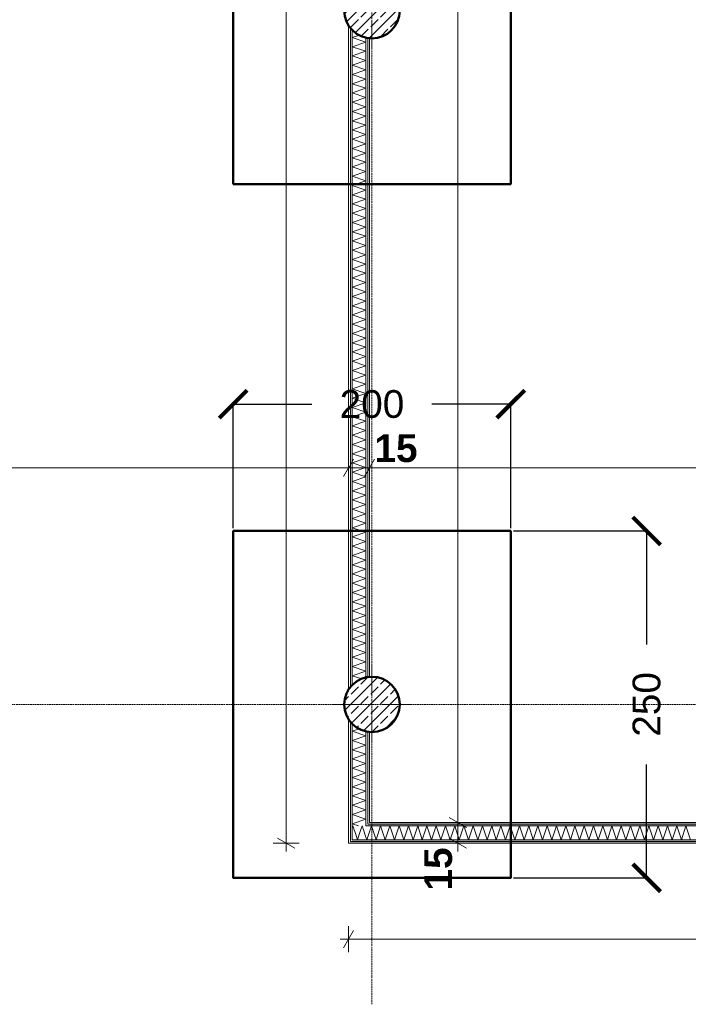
# Model space of a CAD drawing. Extents: x -7314 to 11761, y 144 to 9383.
# Tile 81 of 193: x 2175 to 2657, y 5871 to 6580. Entities that reach past the tile are written whole.
import ezdxf
from ezdxf.xclip import XClip

# ---------------------------------------------------------------- set-up
doc = ezdxf.new("R2010")
doc.units = 0
doc.header["$MEASUREMENT"] = 0
doc.header["$XCLIPFRAME"] = 0
doc.linetypes.add('Krawędzie ukryte', pattern=[68, 48, -20])
doc.linetypes.add('Wipeout_Contour', pattern=[20000, 0, -20000])
for name, color, linetype in [('FORMA - Arch 01 - 220-A Ściany', 7, 'Continuous'), ('FORMA - Arch 01 - 410-K Osie', 7, 'Continuous'), ('FORMA - Arch 01 - 440-K Słupy', 7, 'Continuous'), ('FORMA - Arch 04 - Wymiary ogólne', 7, 'Continuous')]:
    doc.layers.add(name, color=color, linetype=linetype)
doc.styles.add('STYL_AUTOMATYCZNY_2', font='arial.ttf')
doc.styles.add('STYL_AUTOMATYCZNY_9', font='arial.ttf')
doc.dimstyles.get("Standard").update_dxf_attribs({"dimtxt": 0.18, "dimasz": 0.18, "dimexe": 0.18, "dimexo": 0.0625, "dimgap": 0.09, "dimtad": 0, "dimtih": 1, "dimtoh": 1, "dimdec": 4, "dimzin": 0, "dimdsep": 46, "dimtxsty": 'Standard', "dimcen": 0.09, "dimadec": 0, "dimazin": 0, "dimtfac": 1, "dimtdec": 4, "dimtofl": 0, "dimtmove": 0, "dimatfit": 3, "dimfxl": 1, "dimtolj": 1, "dimtzin": 0, "dimarcsym": 0})
pattern_1 = [(0, (4185.3, -5972.398), (0, 7.5), [0, -7.5])]
pattern_2 = [(45, (4185.3, -5972.398), (-7.071068, 7.071068), []), (45, (4181.764, -5968.863), (-7.071068, 7.071068), [7.5, -2.5])]

# ---------------------------------------------------------------- blocks, each defined once
blk = doc.blocks.new('*X79')
at = {"layer": 'FORMA - Arch 01 - 220-A Ściany', "color": 7, "linetype": 'Continuous', "lineweight": 5, "ltscale": 0.025}
for p, q in [((2415.3, 5999.4), (2414.71, 5997.63)), ((2417.65, 5992.34), (2415.3, 5999.4)), ((2421.97, 5999.4), (2420.59, 5995.28)), ((2422.65, 5997.34), (2421.97, 5999.4))]:
    blk.add_line(p, q, dxfattribs=at)
blk = doc.blocks.new('*X80')
at = {"layer": 'FORMA - Arch 01 - 220-A Ściany', "color": 7, "linetype": 'Continuous', "lineweight": 5, "ltscale": 0.025}
for p, q in [((2424.71, 5991.16), (2422.65, 5997.34)), ((2418.63, 5989.4), (2417.65, 5992.34)), ((2420.59, 5995.28), (2418.63, 5989.4))]:
    blk.add_line(p, q, dxfattribs=at)
blk = doc.blocks.new('*X81')
at = {"layer": 'FORMA - Arch 01 - 220-A Ściany', "color": 7, "linetype": 'Continuous', "lineweight": 5, "ltscale": 0.025}
for p, q in [((2428.63, 5999.4), (2425.3, 5989.4)), ((2431.97, 5989.4), (2428.63, 5999.4)), ((2435.3, 5999.4), (2431.97, 5989.4)), ((2438.63, 5989.4), (2435.3, 5999.4)), ((2441.97, 5999.4), (2438.63, 5989.4)), ((2445.3, 5989.4), (2441.97, 5999.4)), ((2448.63, 5999.4), (2445.3, 5989.4)), ((2451.97, 5989.4), (2448.63, 5999.4)), ((2455.3, 5999.4), (2451.97, 5989.4)), ((2458.63, 5989.4), (2455.3, 5999.4)), ((2461.97, 5999.4), (2458.63, 5989.4)), ((2465.3, 5989.4), (2461.97, 5999.4)), ((2468.63, 5999.4), (2465.3, 5989.4)), ((2471.97, 5989.4), (2468.63, 5999.4)), ((2475.3, 5999.4), (2471.97, 5989.4)), ((2478.63, 5989.4), (2475.3, 5999.4)), ((2481.97, 5999.4), (2478.63, 5989.4)), ((2485.3, 5989.4), (2481.97, 5999.4)), ((2488.63, 5999.4), (2485.3, 5989.4)), ((2491.97, 5989.4), (2488.63, 5999.4)), ((2495.3, 5999.4), (2491.97, 5989.4)), ((2498.63, 5989.4), (2495.3, 5999.4)), ((2501.97, 5999.4), (2498.63, 5989.4)), ((2505.3, 5989.4), (2501.97, 5999.4)), ((2508.63, 5999.4), (2505.3, 5989.4)), ((2511.97, 5989.4), (2508.63, 5999.4)), ((2515.3, 5999.4), (2511.97, 5989.4)), ((2518.63, 5989.4), (2515.3, 5999.4)), ((2521.97, 5999.4), (2518.63, 5989.4)), ((2525.3, 5989.4), (2521.97, 5999.4)), ((2528.63, 5999.4), (2525.3, 5989.4)), ((2531.97, 5989.4), (2528.63, 5999.4)), ((2535.3, 5999.4), (2531.97, 5989.4)), ((2538.63, 5989.4), (2535.3, 5999.4)), ((2541.97, 5999.4), (2538.63, 5989.4)), ((2545.3, 5989.4), (2541.97, 5999.4)), ((2548.63, 5999.4), (2545.3, 5989.4)), ((2551.97, 5989.4), (2548.63, 5999.4)), ((2555.3, 5999.4), (2551.97, 5989.4)), ((2558.63, 5989.4), (2555.3, 5999.4)), ((2561.97, 5999.4), (2558.63, 5989.4)), ((2565.3, 5989.4), (2561.97, 5999.4)), ((2568.63, 5999.4), (2565.3, 5989.4)), ((2571.97, 5989.4), (2568.63, 5999.4)), ((2575.3, 5999.4), (2571.97, 5989.4)), ((2578.63, 5989.4), (2575.3, 5999.4)), ((2581.97, 5999.4), (2578.63, 5989.4)), ((2585.3, 5989.4), (2581.97, 5999.4)), ((2588.63, 5999.4), (2585.3, 5989.4)), ((2591.97, 5989.4), (2588.63, 5999.4)), ((2595.3, 5999.4), (2591.97, 5989.4)), ((2598.63, 5989.4), (2595.3, 5999.4)), ((2601.97, 5999.4), (2598.63, 5989.4)), ((2605.3, 5989.4), (2601.97, 5999.4)), ((2608.63, 5999.4), (2605.3, 5989.4)), ((2611.97, 5989.4), (2608.63, 5999.4)), ((2615.3, 5999.4), (2611.97, 5989.4)), ((2618.63, 5989.4), (2615.3, 5999.4)), ((2621.97, 5999.4), (2618.63, 5989.4)), ((2625.3, 5989.4), (2621.97, 5999.4)), ((2628.63, 5999.4), (2625.3, 5989.4)), ((2631.97, 5989.4), (2628.63, 5999.4)), ((2635.3, 5999.4), (2631.97, 5989.4)), ((2638.63, 5989.4), (2635.3, 5999.4)), ((2641.97, 5999.4), (2638.63, 5989.4)), ((2645.3, 5989.4), (2641.97, 5999.4)), ((2648.63, 5999.4), (2645.3, 5989.4)), ((2651.97, 5989.4), (2648.63, 5999.4)), ((2655.3, 5999.4), (2651.97, 5989.4)), ((2658.63, 5989.4), (2655.3, 5999.4)), ((2425.3, 5989.4), (2424.71, 5991.16))]:
    blk.add_line(p, q, dxfattribs=at)
blk = doc.blocks.new('*X89')
at = {"layer": 'FORMA - Arch 01 - 220-A Ściany', "color": 7, "linetype": 'Continuous', "lineweight": 5, "ltscale": 0.025}
for p, q in [((2414.71, 6567.6), (2419.96, 6569.35)), ((2424.71, 6564.27), (2414.71, 6567.6)), ((2414.71, 6560.94), (2424.71, 6564.27)), ((2424.71, 6557.6), (2414.71, 6560.94)), ((2414.71, 6554.27), (2424.71, 6557.6)), ((2424.71, 6550.94), (2414.71, 6554.27)), ((2414.71, 6547.6), (2424.71, 6550.94)), ((2424.71, 6544.27), (2414.71, 6547.6)), ((2414.71, 6540.94), (2424.71, 6544.27)), ((2424.71, 6537.6), (2414.71, 6540.94)), ((2414.71, 6534.27), (2424.71, 6537.6)), ((2424.71, 6530.94), (2414.71, 6534.27)), ((2414.71, 6527.6), (2424.71, 6530.94)), ((2424.71, 6524.27), (2414.71, 6527.6)), ((2414.71, 6520.94), (2424.71, 6524.27)), ((2424.71, 6517.6), (2414.71, 6520.94)), ((2414.71, 6514.27), (2424.71, 6517.6)), ((2424.71, 6510.94), (2414.71, 6514.27)), ((2414.71, 6507.6), (2424.71, 6510.94)), ((2424.71, 6504.27), (2414.71, 6507.6)), ((2414.71, 6500.94), (2424.71, 6504.27)), ((2424.71, 6497.6), (2414.71, 6500.94)), ((2414.71, 6494.27), (2424.71, 6497.6)), ((2424.71, 6490.94), (2414.71, 6494.27)), ((2414.71, 6487.6), (2424.71, 6490.94)), ((2424.71, 6484.27), (2414.71, 6487.6)), ((2414.71, 6480.94), (2424.71, 6484.27)), ((2424.71, 6477.6), (2414.71, 6480.94)), ((2414.71, 6474.27), (2424.71, 6477.6)), ((2424.71, 6470.94), (2414.71, 6474.27)), ((2414.71, 6467.6), (2424.71, 6470.94)), ((2424.71, 6464.27), (2414.71, 6467.6)), ((2414.71, 6460.94), (2424.71, 6464.27)), ((2424.71, 6457.6), (2414.71, 6460.94)), ((2414.71, 6454.27), (2424.71, 6457.6)), ((2424.71, 6450.94), (2414.71, 6454.27)), ((2414.71, 6447.6), (2424.71, 6450.94)), ((2424.71, 6444.27), (2414.71, 6447.6)), ((2414.71, 6440.94), (2424.71, 6444.27)), ((2424.71, 6437.6), (2414.71, 6440.94)), ((2414.71, 6434.27), (2424.71, 6437.6)), ((2424.71, 6430.94), (2414.71, 6434.27)), ((2414.71, 6427.6), (2424.71, 6430.94)), ((2424.71, 6424.27), (2414.71, 6427.6)), ((2414.71, 6420.94), (2424.71, 6424.27)), ((2424.71, 6417.6), (2414.71, 6420.94)), ((2414.71, 6414.27), (2424.71, 6417.6)), ((2424.71, 6410.94), (2414.71, 6414.27)), ((2414.71, 6407.6), (2424.71, 6410.94)), ((2424.71, 6404.27), (2414.71, 6407.6)), ((2414.71, 6400.94), (2424.71, 6404.27)), ((2424.71, 6397.6), (2414.71, 6400.94)), ((2414.71, 6394.27), (2424.71, 6397.6)), ((2424.71, 6390.94), (2414.71, 6394.27)), ((2414.71, 6387.6), (2424.71, 6390.94)), ((2424.71, 6384.27), (2414.71, 6387.6)), ((2414.71, 6380.94), (2424.71, 6384.27)), ((2424.71, 6377.6), (2414.71, 6380.94)), ((2414.71, 6374.27), (2424.71, 6377.6)), ((2424.71, 6370.94), (2414.71, 6374.27)), ((2414.71, 6367.6), (2424.71, 6370.94)), ((2424.71, 6364.27), (2414.71, 6367.6)), ((2414.71, 6360.94), (2424.71, 6364.27)), ((2424.71, 6357.6), (2414.71, 6360.94)), ((2414.71, 6354.27), (2424.71, 6357.6)), ((2424.71, 6350.94), (2414.71, 6354.27)), ((2414.71, 6347.6), (2424.71, 6350.94)), ((2424.71, 6344.27), (2414.71, 6347.6)), ((2414.71, 6340.94), (2424.71, 6344.27)), ((2424.71, 6337.6), (2414.71, 6340.94)), ((2414.71, 6334.27), (2424.71, 6337.6)), ((2424.71, 6330.94), (2414.71, 6334.27)), ((2414.71, 6327.6), (2424.71, 6330.94)), ((2424.71, 6324.27), (2414.71, 6327.6)), ((2414.71, 6320.94), (2424.71, 6324.27)), ((2424.71, 6317.6), (2414.71, 6320.94)), ((2414.71, 6314.27), (2424.71, 6317.6)), ((2424.71, 6310.94), (2414.71, 6314.27)), ((2414.71, 6307.6), (2424.71, 6310.94)), ((2424.71, 6304.27), (2414.71, 6307.6)), ((2414.71, 6300.94), (2424.71, 6304.27)), ((2424.71, 6297.6), (2414.71, 6300.94)), ((2414.71, 6294.27), (2424.71, 6297.6)), ((2424.71, 6290.94), (2414.71, 6294.27)), ((2414.71, 6287.6), (2424.71, 6290.94)), ((2424.71, 6284.27), (2414.71, 6287.6)), ((2414.71, 6280.94), (2424.71, 6284.27)), ((2424.71, 6277.6), (2414.71, 6280.94)), ((2414.71, 6274.27), (2424.71, 6277.6)), ((2424.71, 6270.94), (2414.71, 6274.27)), ((2414.71, 6267.6), (2424.71, 6270.94)), ((2424.71, 6264.27), (2414.71, 6267.6)), ((2414.71, 6260.94), (2424.71, 6264.27)), ((2424.71, 6257.6), (2414.71, 6260.94)), ((2414.71, 6254.27), (2424.71, 6257.6)), ((2424.71, 6250.94), (2414.71, 6254.27)), ((2414.71, 6247.6), (2424.71, 6250.94)), ((2424.71, 6244.27), (2414.71, 6247.6)), ((2414.71, 6240.94), (2424.71, 6244.27)), ((2424.71, 6237.6), (2414.71, 6240.94)), ((2414.71, 6234.27), (2424.71, 6237.6)), ((2424.71, 6230.94), (2414.71, 6234.27)), ((2414.71, 6227.6), (2424.71, 6230.94)), ((2424.71, 6224.27), (2414.71, 6227.6)), ((2414.71, 6220.94), (2424.71, 6224.27)), ((2424.71, 6217.6), (2414.71, 6220.94)), ((2414.71, 6214.27), (2424.71, 6217.6)), ((2424.71, 6210.94), (2414.71, 6214.27)), ((2414.71, 6207.6), (2424.71, 6210.94)), ((2424.71, 6204.27), (2414.71, 6207.6)), ((2414.71, 6200.94), (2424.71, 6204.27)), ((2424.71, 6197.6), (2414.71, 6200.94)), ((2414.71, 6194.27), (2424.71, 6197.6)), ((2424.71, 6190.94), (2414.71, 6194.27)), ((2414.71, 6187.6), (2424.71, 6190.94)), ((2424.71, 6184.27), (2414.71, 6187.6)), ((2414.71, 6180.94), (2424.71, 6184.27)), ((2424.71, 6177.6), (2414.71, 6180.94)), ((2414.71, 6174.27), (2424.71, 6177.6)), ((2424.71, 6170.94), (2414.71, 6174.27)), ((2414.71, 6167.6), (2424.71, 6170.94)), ((2424.71, 6164.27), (2414.71, 6167.6)), ((2414.71, 6160.94), (2424.71, 6164.27)), ((2424.71, 6157.6), (2414.71, 6160.94)), ((2414.71, 6154.27), (2424.71, 6157.6)), ((2424.71, 6150.94), (2414.71, 6154.27)), ((2414.71, 6147.6), (2424.71, 6150.94)), ((2424.71, 6144.27), (2414.71, 6147.6)), ((2414.71, 6140.94), (2424.71, 6144.27)), ((2424.71, 6137.6), (2414.71, 6140.94)), ((2414.71, 6134.27), (2424.71, 6137.6)), ((2424.71, 6130.94), (2414.71, 6134.27)), ((2414.71, 6127.6), (2424.71, 6130.94)), ((2424.71, 6124.27), (2414.71, 6127.6)), ((2414.71, 6120.94), (2424.71, 6124.27)), ((2424.71, 6117.6), (2414.71, 6120.94)), ((2414.71, 6114.27), (2424.71, 6117.6)), ((2424.71, 6110.94), (2414.71, 6114.27)), ((2414.71, 6107.6), (2424.71, 6110.94)), ((2421.64, 6105.29), (2414.71, 6107.6)), ((2414.71, 6100.94), (2415.36, 6101.15)), ((2415.04, 6100.83), (2414.71, 6100.94))]:
    blk.add_line(p, q, dxfattribs=at)
blk = doc.blocks.new('*X90')
at = {"layer": 'FORMA - Arch 01 - 220-A Ściany', "color": 7, "linetype": 'Continuous', "lineweight": 5, "ltscale": 0.025}
for p, q in [((2414.71, 6067.6), (2419.96, 6069.35)), ((2424.71, 6064.27), (2414.71, 6067.6)), ((2414.71, 6060.94), (2424.71, 6064.27)), ((2424.71, 6057.6), (2414.71, 6060.94)), ((2414.71, 6054.27), (2424.71, 6057.6)), ((2424.71, 6050.94), (2414.71, 6054.27)), ((2414.71, 6047.6), (2424.71, 6050.94)), ((2424.71, 6044.27), (2414.71, 6047.6)), ((2414.71, 6040.94), (2424.71, 6044.27)), ((2424.71, 6037.6), (2414.71, 6040.94)), ((2414.71, 6034.27), (2424.71, 6037.6)), ((2424.71, 6030.94), (2414.71, 6034.27)), ((2414.71, 6027.6), (2424.71, 6030.94)), ((2424.71, 6024.27), (2414.71, 6027.6)), ((2414.71, 6020.94), (2424.71, 6024.27)), ((2424.71, 6017.6), (2414.71, 6020.94)), ((2414.71, 6014.27), (2424.71, 6017.6)), ((2424.71, 6010.94), (2414.71, 6014.27)), ((2414.71, 6007.6), (2424.71, 6010.94)), ((2424.71, 6004.27), (2414.71, 6007.6)), ((2414.71, 6000.94), (2424.71, 6004.27)), ((2419.33, 5999.4), (2414.71, 6000.94))]:
    blk.add_line(p, q, dxfattribs=at)
blk = doc.blocks.new('Rysunek_1_1', base_point=(4185.3, -5972.4))
at = {"layer": 'FORMA - Arch 01 - 410-K Osie', "color": 7, "linetype": 'Krawędzie ukryte', "lineweight": 13, "ltscale": 0.025}
for p, q in [((9436.16, 6086.9), (587.6, 6086.9)), ((2429.04, 5890.7), (2429.04, 5870.77))]:
    blk.add_line(p, q, dxfattribs=at)
at = {"layer": 'FORMA - Arch 01 - 440-K Słupy', "color": 1, "linetype": 'Continuous', "lineweight": 13, "ltscale": 0.025}
for p, q in [((2421.04, 6086.9), (2401.04, 6086.9)), ((2437.04, 6086.9), (2457.04, 6086.9))]:
    blk.add_line(p, q, dxfattribs=at)
blk.add_point((2429.04, 6086.9), dxfattribs=at)
at = {"layer": 'FORMA - Arch 04 - Wymiary ogólne', "color": 154, "linetype": 'Continuous', "lineweight": 13, "ltscale": 0.025}
for p, q in [((2367.11, 5986.9), (2367.11, 7283.79)), ((2360.86, 5990.51), (2373.36, 5983.29)), ((2376.49, 5986.9), (2357.74, 5986.9)), ((2367.11, 5980.78), (2367.11, 5986.9)), ((2412.21, 5927.12), (2412.21, 5908.37)), ((2415.82, 5923.99), (2408.6, 5911.49)), ((2412.21, 5917.74), (2406.1, 5917.74)), ((3398.04, 5917.74), (2412.21, 5917.74))]:
    blk.add_line(p, q, dxfattribs=at)
at = {"layer": 'FORMA - Arch 04 - Wymiary ogólne', "color": 154, "linetype": 'Continuous', "lineweight": 13, "insert": (2430.82, 6261.3), "char_height": 20, "width": 30.509, "attachment_point": 7, "style": 'STYL_AUTOMATYCZNY_9'}
blk.add_mtext('\\A1;{\\pql;\\fArial|b1|i0|c238|p0;\\W1.000000;15}', dxfattribs=at)
at = {"layer": 'FORMA - Arch 04 - Wymiary ogólne', "color": 154, "linetype": 'Continuous', "lineweight": 13, "insert": (2487, 5952.78), "char_height": 20, "width": 30.509, "attachment_point": 7, "rotation": 90, "style": 'STYL_AUTOMATYCZNY_9'}
blk.add_mtext('\\A1;{\\pql;\\fArial|b1|i0|c238|p0;\\W1.000000;15}', dxfattribs=at)
at = {"color": 254, "linetype": 'Wipeout_Contour', "lineweight": 0, "ltscale": 40687.440231}
blk.add_wipeout([(2412.21, 6097.38), (2412.86, 6098.65), (2413.46, 6099.25), (2413.46, 6574.54), (2412.86, 6575.14), (2412.21, 6576.41)], dxfattribs=at).dxf.layer = 'FORMA - Arch 01 - 220-A Ściany'
at = {"color": 254, "linetype": 'Wipeout_Contour', "lineweight": 0, "ltscale": 27144.444309}
blk.add_wipeout([(2427.21, 6567.19), (2425.96, 6567.38), (2425.96, 6106.41), (2427.21, 6106.61)], dxfattribs=at).dxf.layer = 'FORMA - Arch 01 - 220-A Ściany'
at = {"color": 254, "linetype": 'Wipeout_Contour', "lineweight": 0, "ltscale": 19420.890345}
blk.add_wipeout([(2425.96, 6001.9), (2425.96, 6000.65), (2427.21, 6001.9)], dxfattribs=at).dxf.layer = 'FORMA - Arch 01 - 220-A Ściany'
at = {"color": 254, "linetype": 'Wipeout_Contour', "lineweight": 0, "ltscale": 19367.199266}
blk.add_wipeout([(2412.21, 5988.15), (2412.21, 5986.9), (2413.46, 5988.15)], dxfattribs=at).dxf.layer = 'FORMA - Arch 01 - 220-A Ściany'
at = {"layer": 'FORMA - Arch 01 - 220-A Ściany', "linetype": 'Continuous', "lineweight": 5}
h = blk.add_hatch(dxfattribs=at)
h.set_pattern_fill('Gips_0001', style=0, pattern_type=2)
h.set_pattern_definition(pattern_1)
h.paths.add_polyline_path([(2412.21, 6097.38), (2412.86, 6098.65), (2413.46, 6099.25), (2413.46, 6574.54), (2412.86, 6575.14), (2412.21, 6576.41)])
h = blk.add_hatch(dxfattribs=at)
h.set_pattern_fill('Gips_0001', style=0, pattern_type=2)
h.set_pattern_definition(pattern_1)
h.paths.add_polyline_path([(2427.21, 6567.19), (2425.96, 6567.38), (2425.96, 6106.41), (2427.21, 6106.61)])
h = blk.add_hatch(dxfattribs=at)
h.set_pattern_fill('Gips_0001', style=0, pattern_type=2)
h.set_pattern_definition(pattern_1)
h.paths.add_polyline_path([(2425.96, 6001.9), (2425.96, 6000.65), (2427.21, 6001.9)])
h = blk.add_hatch(dxfattribs=at)
h.set_pattern_fill('Gips_0001', style=0, pattern_type=2)
h.set_pattern_definition(pattern_1)
h.paths.add_polyline_path([(2412.21, 5988.15), (2412.21, 5986.9), (2413.46, 5988.15)])
at = {"color": 254, "linetype": 'Wipeout_Contour', "lineweight": 0, "ltscale": 27126.702938}
blk.add_wipeout([(2414.71, 6573.29), (2413.46, 6574.54), (2413.46, 6099.25), (2414.71, 6100.5)], dxfattribs=at).dxf.layer = 'FORMA - Arch 01 - 220-A Ściany'
at = {"color": 254, "linetype": 'Wipeout_Contour', "lineweight": 0, "ltscale": 27142.658426}
blk.add_wipeout([(2425.96, 6567.38), (2424.71, 6567.58), (2424.71, 6106.21), (2425.96, 6106.41)], dxfattribs=at).dxf.layer = 'FORMA - Arch 01 - 220-A Ściany'
at = {"color": 254, "linetype": 'Wipeout_Contour', "lineweight": 0, "ltscale": 19416.00823}
blk.add_wipeout([(2424.71, 6000.65), (2424.71, 5999.4), (2425.96, 6000.65)], dxfattribs=at).dxf.layer = 'FORMA - Arch 01 - 220-A Ściany'
at = {"color": 254, "linetype": 'Wipeout_Contour', "lineweight": 0, "ltscale": 19372.079163}
blk.add_wipeout([(2413.46, 5989.4), (2413.46, 5988.15), (2414.71, 5989.4)], dxfattribs=at).dxf.layer = 'FORMA - Arch 01 - 220-A Ściany'
at = {"layer": 'FORMA - Arch 01 - 220-A Ściany', "linetype": 'Continuous', "lineweight": 5}
h = blk.add_hatch(dxfattribs=at)
h.set_pattern_fill('Gips_0001', style=0, pattern_type=2)
h.set_pattern_definition(pattern_1)
h.paths.add_polyline_path([(2414.71, 6573.29), (2413.46, 6574.54), (2413.46, 6099.25), (2414.71, 6100.5)])
h = blk.add_hatch(dxfattribs=at)
h.set_pattern_fill('Gips_0001', style=0, pattern_type=2)
h.set_pattern_definition(pattern_1)
h.paths.add_polyline_path([(2425.96, 6567.38), (2424.71, 6567.58), (2424.71, 6106.21), (2425.96, 6106.41)])
h = blk.add_hatch(dxfattribs=at)
h.set_pattern_fill('Gips_0001', style=0, pattern_type=2)
h.set_pattern_definition(pattern_1)
h.paths.add_polyline_path([(2424.71, 6000.65), (2424.71, 5999.4), (2425.96, 6000.65)])
h = blk.add_hatch(dxfattribs=at)
h.set_pattern_fill('Gips_0001', style=0, pattern_type=2)
h.set_pattern_definition(pattern_1)
h.paths.add_polyline_path([(2413.46, 5989.4), (2413.46, 5988.15), (2414.71, 5989.4)])
at = {"layer": 'FORMA - Arch 01 - 440-K Słupy', "color": 1, "linetype": 'Continuous', "lineweight": 13, "ltscale": 0.025}
for p, q in [((2429.04, 6578.9), (2429.04, 6558.9)), ((2429.04, 6094.9), (2429.04, 6114.9))]:
    blk.add_line(p, q, dxfattribs=at)
at = {"color": 254, "linetype": 'Wipeout_Contour', "lineweight": 0, "ltscale": 54269.817936}
blk.add_wipeout([(2417.28, 6570.72), (2414.71, 6573.29), (2414.71, 6100.5), (2417.28, 6103.08), (2422.86, 6105.92), (2424.71, 6106.21), (2424.71, 6567.58), (2422.86, 6567.88)], dxfattribs=at).dxf.layer = 'FORMA - Arch 01 - 220-A Ściany'
at = {"color": 254, "linetype": 'Wipeout_Contour', "lineweight": 0, "ltscale": 19396.464921}
blk.add_wipeout([(2414.71, 5999.4), (2414.71, 5989.4), (2424.71, 5999.4)], dxfattribs=at).dxf.layer = 'FORMA - Arch 01 - 220-A Ściany'
at = {"layer": 'FORMA - Arch 01 - 440-K Słupy', "linetype": 'Continuous', "lineweight": 5}
h = blk.add_hatch(dxfattribs=at)
h.set_pattern_fill('beton_zbrojony_gęsty_0001', style=0, pattern_type=2)
h.set_pattern_definition(pattern_2)
h.paths.add_polyline_path([(2449.04, 6586.9, 0.414214), (2429.04, 6606.9, 0.414214), (2409.04, 6586.9, 0.414214), (2429.04, 6566.9, 0.414214)])
at = {"layer": 'FORMA - Arch 01 - 220-A Ściany', "color": 7, "linetype": 'Continuous', "lineweight": 13, "ltscale": 0.025}
for p, q in [((2413.46, 6574.54), (2413.46, 6099.25)), ((2414.71, 6573.29), (2414.71, 6100.5)), ((2424.71, 6106.21), (2424.71, 6567.58)), ((2425.96, 6106.41), (2425.96, 6567.38))]:
    blk.add_line(p, q, dxfattribs=at)
at = {"layer": 'FORMA - Arch 01 - 220-A Ściany', "color": 7, "linetype": 'Continuous', "lineweight": 15, "ltscale": 0.025, "flags": 128}
for points in [[(2412.21, 6576.41), (2412.21, 6097.38)], [(2427.21, 6106.61), (2427.21, 6567.19)]]:
    blk.add_lwpolyline(points, dxfattribs=at)
at = {"layer": 'FORMA - Arch 01 - 440-K Słupy', "color": 7, "linetype": 'Continuous', "lineweight": 25, "ltscale": 0.025, "flags": 128}
blk.add_lwpolyline([(2449.04, 6586.9, -0.414214), (2429.04, 6566.9, -0.414214), (2409.04, 6586.9, -0.414214), (2429.04, 6606.9, -0.414214)], format="xyb", close=True, dxfattribs=at)
at = {"layer": 'FORMA - Arch 04 - Wymiary ogólne', "color": 154, "linetype": 'Continuous', "lineweight": 13, "ltscale": 0.025}
for p, q in [((2412.21, 6266.68), (2412.21, 6247.93)), ((2427.21, 6266.68), (2427.21, 6247.93)), ((2408.6, 6251.05), (2415.82, 6263.55)), ((2423.6, 6251.05), (2430.82, 6263.55)), ((2412.21, 6257.3), (914.04, 6257.3)), ((2427.21, 6257.3), (2412.21, 6257.3)), ((4190.62, 6257.3), (2427.21, 6257.3))]:
    blk.add_line(p, q, dxfattribs=at)
at = {"color": 7, "linetype": 'Continuous', "lineweight": 13, "ltscale": 0.025}
for name in ['*X89', '*X79']:
    blk.add_blockref(name, (0, 0), dxfattribs=at)
at = {"color": 254, "linetype": 'Wipeout_Contour', "lineweight": 0, "ltscale": 19365.205786}
blk.add_wipeout([(2412.21, 5986.9), (2413.46, 5986.9), (2413.46, 5988.15)], dxfattribs=at).dxf.layer = 'FORMA - Arch 01 - 220-A Ściany'
at = {"layer": 'FORMA - Arch 01 - 220-A Ściany', "linetype": 'Continuous', "lineweight": 5}
h = blk.add_hatch(dxfattribs=at)
h.set_pattern_fill('Gips_0001', style=0, pattern_type=2)
h.set_pattern_definition(pattern_1)
h.paths.add_polyline_path([(2412.21, 5986.9), (2413.46, 5986.9), (2413.46, 5988.15)])
at = {"color": 254, "linetype": 'Wipeout_Contour', "lineweight": 0, "ltscale": 19418.898128}
blk.add_wipeout([(2427.21, 6001.9), (2425.96, 6000.65), (2427.21, 6000.65)], dxfattribs=at).dxf.layer = 'FORMA - Arch 01 - 220-A Ściany'
at = {"layer": 'FORMA - Arch 01 - 220-A Ściany', "linetype": 'Continuous', "lineweight": 5}
h = blk.add_hatch(dxfattribs=at)
h.set_pattern_fill('Gips_0001', style=0, pattern_type=2)
h.set_pattern_definition(pattern_1)
h.paths.add_polyline_path([(2427.21, 6001.9), (2425.96, 6000.65), (2427.21, 6000.65)])
at = {"color": 254, "linetype": 'Wipeout_Contour', "lineweight": 0, "ltscale": 26680.323276}
blk.add_wipeout([(2413.46, 5988.15), (2413.46, 5986.9), (3398.04, 5986.9), (3398.04, 5988.15)], dxfattribs=at).dxf.layer = 'FORMA - Arch 01 - 220-A Ściany'
at = {"layer": 'FORMA - Arch 01 - 220-A Ściany', "linetype": 'Continuous', "lineweight": 5}
h = blk.add_hatch(dxfattribs=at)
h.set_pattern_fill('Gips_0001', style=0, pattern_type=2)
h.set_pattern_definition(pattern_1)
h.paths.add_polyline_path([(2413.46, 5988.15), (2413.46, 5986.9), (3398.04, 5986.9), (3398.04, 5988.15)])
at = {"color": 254, "linetype": 'Wipeout_Contour', "lineweight": 0, "ltscale": 26740.043553}
blk.add_wipeout([(2427.21, 6000.65), (3398.04, 6000.65), (3398.04, 6001.9), (2427.21, 6001.9)], dxfattribs=at).dxf.layer = 'FORMA - Arch 01 - 220-A Ściany'
at = {"layer": 'FORMA - Arch 01 - 220-A Ściany', "linetype": 'Continuous', "lineweight": 5}
h = blk.add_hatch(dxfattribs=at)
h.set_pattern_fill('Gips_0001', style=0, pattern_type=2)
h.set_pattern_definition(pattern_1)
h.paths.add_polyline_path([(2427.21, 6000.65), (3398.04, 6000.65), (3398.04, 6001.9), (2427.21, 6001.9)])
at = {"color": 254, "linetype": 'Wipeout_Contour', "lineweight": 0, "ltscale": 19370.085798}
blk.add_wipeout([(2413.46, 5988.15), (2414.71, 5988.15), (2414.71, 5989.4)], dxfattribs=at).dxf.layer = 'FORMA - Arch 01 - 220-A Ściany'
at = {"layer": 'FORMA - Arch 01 - 220-A Ściany', "linetype": 'Continuous', "lineweight": 5}
h = blk.add_hatch(dxfattribs=at)
h.set_pattern_fill('Gips_0001', style=0, pattern_type=2)
h.set_pattern_definition(pattern_1)
h.paths.add_polyline_path([(2413.46, 5988.15), (2414.71, 5988.15), (2414.71, 5989.4)])
at = {"color": 254, "linetype": 'Wipeout_Contour', "lineweight": 0, "ltscale": 19414.015898}
blk.add_wipeout([(2425.96, 6000.65), (2424.71, 5999.4), (2425.96, 5999.4)], dxfattribs=at).dxf.layer = 'FORMA - Arch 01 - 220-A Ściany'
at = {"layer": 'FORMA - Arch 01 - 220-A Ściany', "linetype": 'Continuous', "lineweight": 5}
h = blk.add_hatch(dxfattribs=at)
h.set_pattern_fill('Gips_0001', style=0, pattern_type=2)
h.set_pattern_definition(pattern_1)
h.paths.add_polyline_path([(2425.96, 6000.65), (2424.71, 5999.4), (2425.96, 5999.4)])
at = {"color": 254, "linetype": 'Wipeout_Contour', "lineweight": 0, "ltscale": 26685.751094}
blk.add_wipeout([(2414.71, 5989.4), (2414.71, 5988.15), (3398.04, 5988.15), (3398.04, 5989.4)], dxfattribs=at).dxf.layer = 'FORMA - Arch 01 - 220-A Ściany'
at = {"layer": 'FORMA - Arch 01 - 220-A Ściany', "linetype": 'Continuous', "lineweight": 5}
h = blk.add_hatch(dxfattribs=at)
h.set_pattern_fill('Gips_0001', style=0, pattern_type=2)
h.set_pattern_definition(pattern_1)
h.paths.add_polyline_path([(2414.71, 5989.4), (2414.71, 5988.15), (3398.04, 5988.15), (3398.04, 5989.4)])
at = {"color": 254, "linetype": 'Wipeout_Contour', "lineweight": 0, "ltscale": 26734.613148}
blk.add_wipeout([(2425.96, 5999.4), (3398.04, 5999.4), (3398.04, 6000.65), (2425.96, 6000.65)], dxfattribs=at).dxf.layer = 'FORMA - Arch 01 - 220-A Ściany'
at = {"layer": 'FORMA - Arch 01 - 220-A Ściany', "linetype": 'Continuous', "lineweight": 5}
h = blk.add_hatch(dxfattribs=at)
h.set_pattern_fill('Gips_0001', style=0, pattern_type=2)
h.set_pattern_definition(pattern_1)
h.paths.add_polyline_path([(2425.96, 5999.4), (3398.04, 5999.4), (3398.04, 6000.65), (2425.96, 6000.65)])
at = {"color": 254, "linetype": 'Wipeout_Contour', "lineweight": 0, "ltscale": 19389.633459}
blk.add_wipeout([(2424.71, 5999.4), (2414.71, 5989.4), (2424.71, 5989.4)], dxfattribs=at).dxf.layer = 'FORMA - Arch 01 - 220-A Ściany'
at = {"layer": 'FORMA - Arch 01 - 220-A Ściany', "color": 7, "linetype": 'Continuous', "lineweight": 13, "ltscale": 0.025}
for p, q in [((2414.71, 5999.4), (2414.71, 5989.4)), ((2413.46, 5988.15), (2414.71, 5988.15))]:
    blk.add_line(p, q, dxfattribs=at)
at = {"layer": 'FORMA - Arch 01 - 220-A Ściany', "color": 7, "linetype": 'Continuous', "lineweight": 15, "ltscale": 0.025, "flags": 128}
blk.add_lwpolyline([(2412.21, 5986.9), (2412.21, 5988.15)], dxfattribs=at)
at = {"color": 7, "linetype": 'Continuous', "lineweight": 13, "ltscale": 0.025}
blk.add_blockref('*X80', (0, 0), dxfattribs=at)
at = {"color": 254, "linetype": 'Wipeout_Contour', "lineweight": 0, "ltscale": 26713.459181}
blk.add_wipeout([(2424.71, 5989.4), (3398.04, 5989.4), (3398.04, 5999.4), (2424.71, 5999.4)], dxfattribs=at).dxf.layer = 'FORMA - Arch 01 - 220-A Ściany'
at = {"layer": 'FORMA - Arch 01 - 220-A Ściany', "color": 7, "linetype": 'Continuous', "lineweight": 13, "ltscale": 0.025}
for p, q in [((2424.71, 6000.65), (2424.71, 5999.4)), ((3398.04, 5999.4), (2424.71, 5999.4)), ((3398.04, 6000.65), (2425.96, 6000.65)), ((2414.71, 5989.4), (2424.71, 5989.4)), ((2424.71, 5989.4), (3398.04, 5989.4)), ((2414.71, 5988.15), (3398.04, 5988.15))]:
    blk.add_line(p, q, dxfattribs=at)
at = {"layer": 'FORMA - Arch 01 - 220-A Ściany', "color": 7, "linetype": 'Continuous', "lineweight": 15, "ltscale": 0.025, "flags": 128}
for points in [[(3398.04, 6001.9), (2427.21, 6001.9)], [(2412.21, 5986.9), (3398.04, 5986.9)]]:
    blk.add_lwpolyline(points, dxfattribs=at)
at = {"layer": 'FORMA - Arch 04 - Wymiary ogólne', "color": 154, "linetype": 'Continuous', "lineweight": 13, "ltscale": 0.025}
for p, q in [((2491, 6001.9), (2491, 8335.9)), ((2484.75, 6005.51), (2497.25, 5998.29)), ((2500.37, 6001.9), (2481.62, 6001.9)), ((2491, 5986.9), (2491, 6001.9)), ((2484.75, 5990.51), (2497.25, 5983.29)), ((2500.37, 5986.9), (2481.62, 5986.9)), ((2491, 5980.78), (2491, 5986.9))]:
    blk.add_line(p, q, dxfattribs=at)
at = {"color": 7, "linetype": 'Continuous', "lineweight": 13, "ltscale": 0.025}
blk.add_blockref('*X81', (0, 0), dxfattribs=at)
at = {"color": 254, "linetype": 'Wipeout_Contour', "lineweight": 0, "ltscale": 32523.26868}
blk.add_wipeout([(2412.21, 5988.15), (2413.46, 5988.15), (2413.46, 6074.54), (2412.86, 6075.14), (2412.21, 6076.41)], dxfattribs=at).dxf.layer = 'FORMA - Arch 01 - 220-A Ściany'
at = {"color": 254, "linetype": 'Wipeout_Contour', "lineweight": 0, "ltscale": 26016.838595}
blk.add_wipeout([(2425.96, 6001.9), (2427.21, 6001.9), (2427.21, 6067.19), (2425.96, 6067.38)], dxfattribs=at).dxf.layer = 'FORMA - Arch 01 - 220-A Ściany'
at = {"layer": 'FORMA - Arch 01 - 220-A Ściany', "linetype": 'Continuous', "lineweight": 5}
h = blk.add_hatch(dxfattribs=at)
h.set_pattern_fill('Gips_0001', style=0, pattern_type=2)
h.set_pattern_definition(pattern_1)
h.paths.add_polyline_path([(2412.21, 5988.15), (2413.46, 5988.15), (2413.46, 6074.54), (2412.86, 6075.14), (2412.21, 6076.41)])
h = blk.add_hatch(dxfattribs=at)
h.set_pattern_fill('Gips_0001', style=0, pattern_type=2)
h.set_pattern_definition(pattern_1)
h.paths.add_polyline_path([(2425.96, 6001.9), (2427.21, 6001.9), (2427.21, 6067.19), (2425.96, 6067.38)])
at = {"color": 254, "linetype": 'Wipeout_Contour', "lineweight": 0, "ltscale": 25987.343074}
blk.add_wipeout([(2413.46, 5989.4), (2414.71, 5989.4), (2414.71, 6073.29), (2413.46, 6074.54)], dxfattribs=at).dxf.layer = 'FORMA - Arch 01 - 220-A Ściany'
at = {"color": 254, "linetype": 'Wipeout_Contour', "lineweight": 0, "ltscale": 26013.023378}
blk.add_wipeout([(2424.71, 6000.65), (2425.96, 6000.65), (2425.96, 6067.38), (2424.71, 6067.58)], dxfattribs=at).dxf.layer = 'FORMA - Arch 01 - 220-A Ściany'
at = {"layer": 'FORMA - Arch 01 - 220-A Ściany', "linetype": 'Continuous', "lineweight": 5}
h = blk.add_hatch(dxfattribs=at)
h.set_pattern_fill('Gips_0001', style=0, pattern_type=2)
h.set_pattern_definition(pattern_1)
h.paths.add_polyline_path([(2413.46, 5989.4), (2414.71, 5989.4), (2414.71, 6073.29), (2413.46, 6074.54)])
h = blk.add_hatch(dxfattribs=at)
h.set_pattern_fill('Gips_0001', style=0, pattern_type=2)
h.set_pattern_definition(pattern_1)
h.paths.add_polyline_path([(2424.71, 6000.65), (2425.96, 6000.65), (2425.96, 6067.38), (2424.71, 6067.58)])
at = {"layer": 'FORMA - Arch 01 - 220-A Ściany', "color": 7, "linetype": 'Continuous', "lineweight": 13, "ltscale": 0.025}
blk.add_line((2413.46, 5989.4), (2413.46, 5988.15), dxfattribs=at)
at = {"layer": 'FORMA - Arch 01 - 410-K Osie', "color": 7, "linetype": 'Krawędzie ukryte', "lineweight": 13, "ltscale": 0.025}
blk.add_line((2429.04, 5890.7), (2429.04, 8978.35), dxfattribs=at)
at = {"layer": 'FORMA - Arch 01 - 440-K Słupy', "color": 1, "linetype": 'Continuous', "lineweight": 13, "ltscale": 0.025}
blk.add_line((2429.04, 6078.9), (2429.04, 6058.9), dxfattribs=at)
at = {"color": 254, "linetype": 'Wipeout_Contour', "lineweight": 0, "ltscale": 39076.540823}
blk.add_wipeout([(2414.71, 5999.4), (2424.71, 5999.4), (2424.71, 6067.58), (2422.86, 6067.88), (2417.28, 6070.72), (2414.71, 6073.29)], dxfattribs=at).dxf.layer = 'FORMA - Arch 01 - 220-A Ściany'
at = {"layer": 'FORMA - Arch 01 - 440-K Słupy', "linetype": 'Continuous', "lineweight": 5}
h = blk.add_hatch(dxfattribs=at)
h.set_pattern_fill('beton_zbrojony_gęsty_0001', style=0, pattern_type=2)
h.set_pattern_definition(pattern_2)
h.paths.add_polyline_path([(2449.04, 6086.9, 0.414214), (2429.04, 6106.9, 0.414214), (2409.04, 6086.9, 0.414214), (2429.04, 6066.9, 0.414214)])
at = {"layer": 'FORMA - Arch 01 - 220-A Ściany', "color": 7, "linetype": 'Continuous', "lineweight": 13, "ltscale": 0.025}
for p, q in [((2413.46, 6074.54), (2413.46, 5989.4)), ((2414.71, 6073.29), (2414.71, 5999.4)), ((2424.71, 6000.65), (2424.71, 6067.58)), ((2425.96, 6000.65), (2425.96, 6067.38)), ((2414.71, 5999.4), (2414.71, 5989.4)), ((2424.71, 6000.65), (2424.71, 5999.4))]:
    blk.add_line(p, q, dxfattribs=at)
at = {"layer": 'FORMA - Arch 01 - 220-A Ściany', "color": 7, "linetype": 'Continuous', "lineweight": 15, "ltscale": 0.025, "flags": 128}
for points in [[(2412.21, 6076.41), (2412.21, 5988.15)], [(2427.21, 6001.9), (2427.21, 6067.19)]]:
    blk.add_lwpolyline(points, dxfattribs=at)
at = {"layer": 'FORMA - Arch 01 - 440-K Słupy', "color": 7, "linetype": 'Continuous', "lineweight": 25, "ltscale": 0.025, "flags": 128}
blk.add_lwpolyline([(2449.04, 6086.9, -0.414214), (2429.04, 6066.9, -0.414214), (2409.04, 6086.9, -0.414214), (2429.04, 6106.9, -0.414214)], format="xyb", close=True, dxfattribs=at)
at = {"color": 7, "linetype": 'Continuous', "lineweight": 13, "ltscale": 0.025}
blk.add_blockref('*X90', (0, 0), dxfattribs=at)
blk = doc.blocks.new('_ArchTick')
at = {"color": 0, "linetype": 'ByBlock', "transparency": 16777216, "const_width": 0.15}
blk.add_lwpolyline([(-0.5, -0.5), (0.5, 0.5)], dxfattribs=at)
blk = doc.blocks.new('*D457')
at = {"color": 0, "lineweight": -2}
for p, q in [((2531.04, 6211.9), (2627.14, 6211.9)), ((2626.96, 6211.9), (2626.96, 6130.13)), ((2626.96, 5961.9), (2626.96, 6043.67)), ((2531.04, 5961.9), (2627.14, 5961.9))]:
    blk.add_line(p, q, dxfattribs=at)
at = {"layer": 'Defpoints', "color": 0}
for p in [(2529.04, 6211.9), (2529.04, 5961.9), (2626.96, 5961.9)]:
    blk.add_point(p, dxfattribs=at)
at = {"color": 0, "linetype": 'ByBlock', "lineweight": -2, "xscale": 20, "yscale": 20, "zscale": 20}
for p, rotation in [((2626.96, 6211.9), 90), ((2626.96, 5961.9), 270)]:
    blk.add_blockref('_ArchTick', p, dxfattribs=dict(at, rotation=rotation))
at = {"color": 1, "lineweight": 20, "insert": (2626.96, 6086.9), "char_height": 20, "attachment_point": 5, "rotation": 90, "style": 'STYL_AUTOMATYCZNY_2'}
blk.add_mtext('\\A1;250', dxfattribs=at)
blk = doc.blocks.new('*D458')
at = {"color": 0, "lineweight": -2}
for p, q in [((2329.04, 6213.9), (2329.04, 6303.47)), ((2329.04, 6303.29), (2385.81, 6303.29)), ((2529.04, 6303.29), (2472.27, 6303.29)), ((2529.04, 6213.9), (2529.04, 6303.47))]:
    blk.add_line(p, q, dxfattribs=at)
at = {"layer": 'Defpoints', "color": 0}
for p in [(2529.04, 6303.29), (2329.04, 6211.9), (2529.04, 6211.9)]:
    blk.add_point(p, dxfattribs=at)
at = {"color": 0, "linetype": 'ByBlock', "lineweight": -2, "xscale": 20, "yscale": 20, "zscale": 20, "rotation": 180}
blk.add_blockref('_ArchTick', (2329.04, 6303.29), dxfattribs=at)
at = {"color": 0, "linetype": 'ByBlock', "lineweight": -2, "xscale": 20, "yscale": 20, "zscale": 20}
blk.add_blockref('_ArchTick', (2529.04, 6303.29), dxfattribs=at)
at = {"color": 1, "lineweight": 20, "insert": (2429.04, 6303.29), "char_height": 20, "attachment_point": 5, "style": 'STYL_AUTOMATYCZNY_2'}
blk.add_mtext('\\A1;200', dxfattribs=at)

msp = doc.modelspace()

# ---------------------------------------------------------------- block references
at = {"lineweight": 20}
ref = msp.add_blockref('Rysunek_1_1', (4185.29965, -5972.39804), dxfattribs=at)
XClip(ref).set_block_clipping_path([(254.0251470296, 246.5573808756), (9689.7973583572, 9358.9497337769)])

# ---------------------------------------------------------------- next in the draw order: linework, layer by layer
at = {"lineweight": 50}
for points in [[(2329.04065, 6461.89698), (2329.04065, 6711.89698), (2529.04065, 6711.89698), (2529.04065, 6461.89698), (2329.04065, 6461.89698)], [(2529.04061, 6211.89696), (2529.04061, 5961.89696), (2329.04061, 5961.89696), (2329.04061, 6211.89696), (2529.04061, 6211.89696)]]:
    msp.add_lwpolyline(points, dxfattribs=at)
for centre in [(2429.04064, 6586.89683), (2429.04065, 6086.89676)]:
    msp.add_circle(centre, 20, dxfattribs=at)

# ---------------------------------------------------------------- next in the draw order: dimensions: what is measured, and where the dimension line sits
at = {"lineweight": 20}
dim = msp.add_linear_dim(base=(2529.04061, 6303.28559), p1=(2329.04061, 6211.89689), p2=(2529.04061, 6211.89689), dimstyle='Standard', override={"dimtxt": 20, "dimasz": 20, "dimexo": 2, "dimgap": 21, "dimdec": 0, "dimtxsty": 'STYL_AUTOMATYCZNY_2', "dimblk1": 'ArchTick', "dimblk2": 'ArchTick', "dimsah": 1, "dimclrt": 1}, dxfattribs=at)
dim.commit()
dim.dimension.update_dxf_attribs({"geometry": '*D458', "text_midpoint": (2429.04061, 6303.28559), "text_rotation": 360})
dim = msp.add_linear_dim(base=(2626.96123, 5961.89689), p1=(2529.04061, 6211.89689), p2=(2529.04061, 5961.89689), angle=90, dimstyle='Standard', override={"dimtxt": 20, "dimasz": 20, "dimexo": 2, "dimgap": 21, "dimdec": 0, "dimtxsty": 'STYL_AUTOMATYCZNY_2', "dimblk1": 'ArchTick', "dimblk2": 'ArchTick', "dimsah": 1, "dimclrt": 1}, dxfattribs=at)
dim.commit()
dim.dimension.update_dxf_attribs({"geometry": '*D457', "text_midpoint": (2626.96123, 6086.89689), "text_rotation": 90})

doc.saveas('drawing.dxf')
